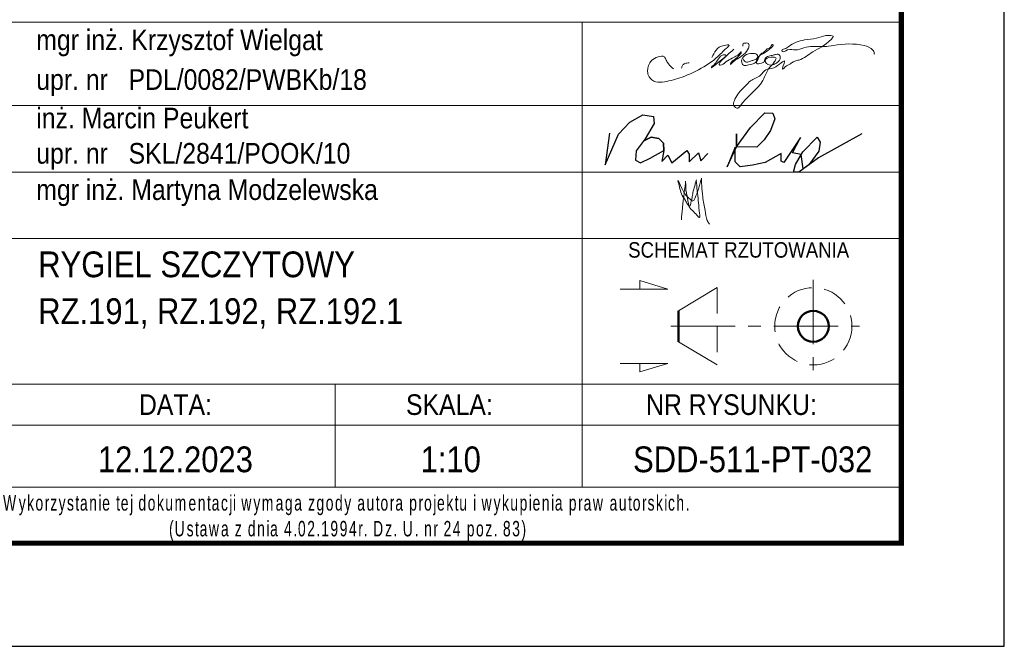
# Model space of a CAD drawing. Header units: millimetres. Extents: x -144 to 709, y 12312 to 12982.
# Tile 54 of 57: x 607 to 703, y 12312 to 12373. Entities that reach past the tile are written whole.
import ezdxf
from ezdxf.enums import TextEntityAlignment as Align

# ---------------------------------------------------------------- set-up
doc = ezdxf.new("R2010")
doc.units = ezdxf.units.MM
doc.header["$LTSCALE"] = 10
doc.linetypes.add('HIDDEN', pattern=[0.375, 0.25, -0.125])
doc.linetypes.add('MITTE', pattern=[2, 1.25, -0.25, 0.25, -0.25])
doc.layers.add('_FORMATKA', color=8, linetype='Continuous', plot=False)
for name, color, linetype, lineweight in [('_RAMKA', 7, 'Continuous', 35), ('_Tabelka', 7, 'Continuous', 25), ('PS_DIM', 4, 'Continuous', 13), ('PS_Hidden', 2, 'HIDDEN', 9), ('PS_MIDLINE', 5, 'MITTE', 13), ('PS_Pos', 1, 'Continuous', 15), ('PS_SOLID', 7, 'Continuous', 30), ('PS_TEXT', 3, 'Continuous', 18)]:
    doc.layers.add(name, color=color, linetype=linetype, lineweight=lineweight)
doc.styles.add('gil', font='txt', dxfattribs={"width": 0.9})

# ---------------------------------------------------------------- blocks, each defined once
blk = doc.blocks.new('*U225')
at = {"layer": '_FORMATKA', "lineweight": -3}
blk.add_lwpolyline([(-841, 0), (0, 0), (0, 594), (-841, 594)], close=True, dxfattribs=at)
at = {"layer": '_RAMKA', "lineweight": -3, "const_width": 0.5}
blk.add_lwpolyline([(-811, 10), (-10, 10), (-10, 584), (-811, 584)], close=True, dxfattribs=at)
blk = doc.blocks.new('A$C077725B1')
at = {"layer": 'PS_SOLID', "color": 5, "lineweight": 25}
for points in [[(26.25, 3.91), (21.8, 1.47), (19.81, 0), (19.26, 0), (19.47, 0.79), (20.21, 2.08), (21.68, 3.55), (21.99, 3.05), (21.86, 2.14), (20.81, 0.74), (20.25, 0.33), (20.03, 1.78), (19.17, 1.98), (19.96, 3.54), (18.27, 0.97), (18, 1.12), (18, 1.91), (16.37, 0.97), (15.05, 0.72), (13.81, 0.54), (13.29, 1.06), (13.29, 2.56), (12.47, 0.52), (13.42, 2.59), (13.42, 3.89), (13.42, 2.59), (14.85, 4.56), (16.34, 6.04), (17.15, 6.01), (17.36, 5.44), (16.89, 4.25), (16.25, 3.31), (15.51, 2.56), (13.42, 2.59)], [(0.45, 3.96), (0, 0.74), (1.35, 3.86), (2.53, 5.09), (3.87, 5.86), (4.96, 5.66), (5.03, 4.97), (4.09, 3.39), (3.17, 2.17), (3.12, 1.2), (3.6, 0.93), (4.61, 1.41), (5.99, 2.21), (5.97, 2.95), (5.49, 3.43), (4.71, 3.58), (3.95, 3.2), (4.71, 3.58), (5.49, 3.43), (5.97, 2.95), (5.99, 2.21), (5.79, 1.09), (6.4, 1.71), (6.83, 0.96), (8.36, 2.21), (8.58, 1.82), (8.58, 1.03), (9.53, 1.97), (9.77, 1.14), (10.51, 1.89)]]:
    blk.add_lwpolyline(points, dxfattribs=at)
blk = doc.blocks.new('tabela_rys')
at = {"layer": '_Tabelka', "color": 251, "lineweight": 15}
for p, q in [((21.617, 58.324), (131.619, 58.324)), ((21.617, 58.324), (131.619, 58.324)), ((100.617, 58.324), (100.617, 37.331)), ((21.617, 50.244), (131.619, 50.244)), ((21.617, 43.788), (131.619, 43.788)), ((21.617, 37.331), (131.619, 37.331)), ((21.617, 37.331), (131.619, 37.331)), ((21.617, 37.331), (131.619, 37.331)), ((21.617, 37.331), (131.619, 37.331)), ((21.617, 37.331), (131.619, 37.331)), ((21.617, 37.331), (131.619, 37.331)), ((21.617, 37.331), (131.619, 37.331)), ((21.617, 37.331), (131.619, 37.331)), ((100.617, 37.331), (100.617, 13.22)), ((21.617, 23.22), (131.619, 23.22)), ((131.619, 23.22), (21.617, 23.22)), ((76.617, 23.22), (76.617, 13.22)), ((21.617, 19.22), (131.619, 19.22)), ((21.617, 13.22), (131.619, 13.22))]:
    blk.add_line(p, q, dxfattribs=at)
at = {"layer": '_Tabelka', "color": 251, "lineweight": 30}
blk.add_lwpolyline([(131.619, 123.55), (21.617, 123.55), (21.617, 7.769), (131.619, 7.769)], close=True, dxfattribs=at)
at = {"layer": 'PS_DIM', "color": 5, "true_color": 0x1d16e9}
for points in [[(116.267, 54.778), (116.395, 54.557), (116.576, 54.452), (116.963, 54.556), (117.271, 54.638), (117.58, 54.816), (117.657, 55.105), (117.194, 55.297), (116.428, 55.092), (116.183, 54.847), (116.107, 54.564), (116.283, 54.147), (116.647, 54.147), (117.636, 54.623), (118.013, 55.277), (118.301, 55.444), (118.596, 55.738), (118.911, 55.92), (119.04, 56.143), (119.091, 56.157), (118.237, 55.303), (117.837, 55.072), (117.567, 54.605), (117.567, 54.35), (118.025, 54.35), (118.296, 54.506), (118.352, 54.716), (118.625, 54.99), (119.089, 55.114), (119.382, 55.193), (119.718, 55.193), (119.863, 54.941), (119.563, 54.422), (119.251, 54.241), (118.633, 54.241), (118.445, 54.429), (118.389, 54.638), (119.458, 54.796), (119.298, 54.519), (119.176, 54.309), (118.994, 54.126), (118.153, 52.671), (115.925, 50.15), (115.75, 49.975), (115.516, 50.038), (115.329, 50.361), (115.462, 50.857), (115.827, 51.49), (116.51, 52.173), (116.972, 52.634), (117.942, 53.195), (118.449, 53.702), (119.242, 53.914), (120.281, 54.514), (120.083, 53.776), (120.47, 54.094), (120.718, 54.237), (120.959, 54.377), (121.277, 54.56), (121.662, 54.663), (123.034, 55.455), (124.83, 56.691), (124.988, 56.964), (124.746, 57.028), (124.288, 57.028), (123.367, 56.781), (122.223, 56.609), (121.396, 56.387), (120.688, 55.978), (120.265, 55.734), (120.024, 55.595), (120.05, 55.499), (120.566, 55.638), (121.344, 55.638), (122.151, 55.854), (123.026, 55.971), (124.107, 55.971), (125.015, 56.083), (128.002, 56.083), (128.89, 55.57), (128.975, 55.254), (128.949, 55.228)], [(109.485, 53.8), (108.993, 54.292), (108.789, 54.646), (108.604, 54.966), (107.985, 54.966), (107.358, 54.604), (106.973, 53.574), (107.118, 53.035), (107.768, 52.545), (108.617, 52.545), (110.316, 53), (114.183, 55.371), (114.626, 55.814), (114.897, 56.085), (114.409, 56.085), (113.226, 54.901)], [(115.363, 55.7), (113.223, 53.93), (113.179, 53.905), (113.179, 53.979), (113.332, 54.132), (113.559, 54.359), (114.452, 55.166), (114.545, 55.141), (113.987, 54.42), (113.952, 54.18), (114.031, 54.159), (114.583, 54.477), (115.189, 54.827), (115.457, 54.982), (115.734, 55.142), (115.953, 55.361), (116.043, 55.451), (116.06, 55.385), (116.02, 55.285), (115.287, 54.609), (115.062, 54.384), (115.02, 54.227), (115.14, 54.347), (115.641, 54.75), (116.773, 55.824), (116.82, 55.998), (116.82, 56.171), (116.686, 56.304), (116.503, 56.304), (116.263, 56.24), (116.227, 56.108), (116.227, 56.003)], [(111.022, 54.376), (110.576, 54.311), (110.367, 54.141), (110.276, 53.863)], [(109.916, 42.985), (110.363, 42.101), (110.655, 41.594), (111.095, 41.154), (111.381, 40.989), (111.658, 41.467), (111.964, 42.251), (112.076, 42.757), (112.199, 43.186)], [(112.199, 43.186), (112.226, 42.5), (112.329, 41.377), (112.563, 40.056), (112.77, 39.097), (112.984, 38.727)], [(111.706, 43.01), (111.789, 41.967), (111.901, 41.032), (111.995, 40.027), (111.995, 39.379), (111.654, 39.72), (111.222, 40.152), (110.844, 40.684), (110.647, 41.025), (110.263, 41.69), (110.076, 42.333), (109.916, 42.985)], [(110.259, 39.14), (110.353, 40.274), (110.426, 40.937), (110.495, 41.467), (110.591, 42.258), (110.647, 42.752), (110.647, 42.895)], [(110.647, 42.895), (110.685, 42.379), (110.685, 42.144), (110.7, 41.974), (110.714, 41.904), (110.762, 41.676), (110.807, 41.474), (110.84, 41.291), (110.915, 40.879), (111.01, 40.526), (111.039, 40.474), (111.145, 40.656), (111.217, 40.95), (111.293, 41.275), (111.376, 41.81), (111.503, 42.257), (111.604, 42.655), (111.711, 43.027)]]:
    blk.add_spline(points, degree=3, dxfattribs=at)
at = {"layer": 'PS_Hidden'}
blk.add_line((113.733, 32.575), (113.733, 25.075), dxfattribs=at)
blk.add_circle((123.066, 28.825), 3.75, dxfattribs=at)
at = {"layer": 'PS_MIDLINE', "ltscale": 0.5}
for p, q in [((123.066, 33.325), (123.066, 24.325)), ((109.233, 28.825), (127.566, 28.825))]:
    blk.add_line(p, q, dxfattribs=at)
at = {"layer": 'PS_Pos'}
for p, q in [((109.983, 30.325), (113.733, 32.575)), ((113.733, 25.075), (109.983, 27.325))]:
    blk.add_line(p, q, dxfattribs=at)
at = {"layer": 'PS_Pos', "lineweight": 50}
blk.add_line((109.983, 27.325), (109.983, 30.325), dxfattribs=at)
at = {"layer": 'PS_SOLID', "lineweight": 50}
blk.add_line((109.983, 30.325), (109.983, 27.325), dxfattribs=at)
blk.add_circle((123.066, 28.825), 1.5, dxfattribs=at)
blk.add_circle((123.066, 28.825), 1.5, dxfattribs=at)
at = {"layer": 'PS_TEXT', "color": 7}
for p, q in [((108.951, 32.437), (106.217, 33.258)), ((106.217, 33.258), (106.217, 32.437)), ((108.951, 32.437), (104.304, 32.437)), ((108.951, 25.213), (104.304, 25.213)), ((108.951, 25.213), (106.217, 24.393)), ((106.217, 24.393), (106.217, 25.213))]:
    blk.add_line(p, q, dxfattribs=at)
at = {"layer": 'PS_Pos', "color": 7, "xscale": 0.9500000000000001, "yscale": 0.9500000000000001, "zscale": 0.9500000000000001}
blk.add_blockref('A$C077725B1', (102.85, 43.788), dxfattribs=at)
at = {"layer": '_Tabelka', "color": 7, "style": 'gil', "width": 0.9}
for s, p in [('mgr inż. Krzysztof Wielgat', (47.601, 56.618)), ('upr. nr   PDL/0082/PWBKb/18 ', (47.601, 52.765)), ('inż. Marcin Peukert', (47.601, 49.029)), ('upr. nr   SKL/2841/POOK/10 ', (47.601, 45.609)), ('mgr inż. Martyna Modzelewska', (47.601, 42.082))]:
    blk.add_text(s, height=2, dxfattribs=at).set_placement(p, align=Align.MIDDLE_LEFT)
at = {"layer": '_Tabelka', "color": 251, "style": 'gil', "width": 0.9}
for s, p in [('DATA:', (61.116, 21.22)), ('SKALA:', (87.725, 21.22)), ('NR RYSUNKU:', (115.118, 21.22))]:
    blk.add_text(s, height=2, dxfattribs=at).set_placement(p, align=Align.MIDDLE)
at = {"layer": '_Tabelka', "color": 7, "lineweight": 13, "insert": (22.628, 10.21), "char_height": 1.5, "attachment_point": 4, "style": 'gil'}
blk.add_mtext_dynamic_manual_height_columns('\\pi19.10122;{\\W0.7;\\T1.2;Wykorzystanie tej dokumentacji wymaga zgody autora projektu i wykupienia praw autorskich.\\P\\pi35.86535;(Ustawa z dnia 4.02.1994r. Dz. U. nr 24 poz. 83)}', width=107.59362, gutter_width=12.5, heights=[0], dxfattribs=at)
at = {"layer": '_Tabelka', "color": 7, "style": 'gil', "width": 0.9}
for p in [(47.788, 34.834), (47.788, 30.292), (47.788, 26.062)]:
    blk.add_attdef('NAZWA_RYS:', text='', height=2.5, dxfattribs=at).set_placement(p, align=Align.MIDDLE_LEFT)
blk.add_attdef('FORMAT', text='', height=2.5, dxfattribs=at).set_placement((33.116, 15.911), align=Align.MIDDLE)
at = {"layer": '_Tabelka', "color": 7, "style": 'gil', "width": 0.9, "flags": 8}
for tag, p in [('DATA', (61.115, 15.911)), ('SKALA', (87.85, 15.911)), ('NR_RYSUNKU', (117.184, 15.911))]:
    blk.add_attdef(tag, text='', height=2.5, dxfattribs=at).set_placement(p, align=Align.MIDDLE)
at = {"layer": 'PS_TEXT', "color": 7, "insert": (100.878, 36.983), "char_height": 1.5, "width": 31.00282, "attachment_point": 1, "style": 'gil'}
blk.add_mtext('\\pi4.20993;SCHEMAT RZUTOWANIA', dxfattribs=at)

msp = doc.modelspace()

# ---------------------------------------------------------------- block references
at = {"layer": 'PS_DIM'}
msp.add_blockref('*U225', (702.843, 12311.979), dxfattribs=at)
at = {"layer": 'PS_DIM', "color": 7}
ref = msp.add_blockref('tabela_rys', (561.224, 12314.21), dxfattribs=at)
ref.add_attrib('DATA', '12.12.2023', dxfattribs={"layer": '_Tabelka', "color": 7, "height": 2.5, "style": 'gil', "width": 0.9, "flags": 8}).set_placement((622.339, 12330.122), align=Align.MIDDLE)
ref.add_attrib('SKALA', '1:10', dxfattribs={"layer": '_Tabelka', "color": 7, "height": 2.5, "style": 'gil', "width": 0.9, "flags": 8}).set_placement((649.074, 12330.122), align=Align.MIDDLE)
ref.add_attrib('NR_RYSUNKU', 'SDD-511-PT-032', dxfattribs={"layer": '_Tabelka', "color": 7, "height": 2.5, "style": 'gil', "width": 0.9, "flags": 8}).set_placement((678.408, 12330.122), align=Align.MIDDLE)
ref.add_attrib('NAZWA_RYS:', 'RYGIEL SZCZYTOWY', dxfattribs={"layer": '_Tabelka', "color": 7, "height": 2.5, "style": 'gil', "width": 0.9}).set_placement((609.013, 12349.044), align=Align.MIDDLE_LEFT)
ref.add_attrib('NAZWA_RYS:', 'RZ.191, RZ.192, RZ.192.1', dxfattribs={"layer": '_Tabelka', "color": 7, "height": 2.5, "style": 'gil', "width": 0.9}).set_placement((609.013, 12344.502), align=Align.MIDDLE_LEFT)

doc.saveas('drawing.dxf')
